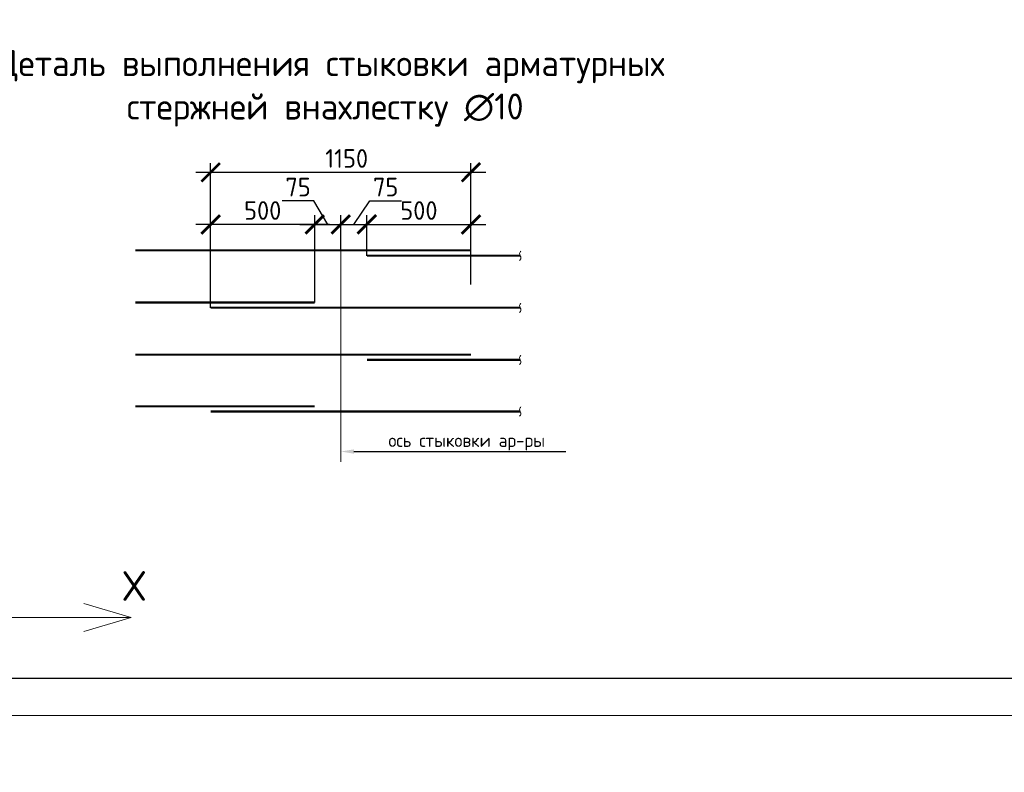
# Model space of a CAD drawing. Header units: millimetres. Extents: x -42044588 to 856694, y -806701 to 941911.
# Tile 212 of 256: x 1349 to 14588, y -451486 to -441369. Entities that reach past the tile are written whole.
import ezdxf
from ezdxf import colors
from ezdxf.entities.mleader import LeaderData, LeaderLine
from ezdxf.enums import TextEntityAlignment as Align
from ezdxf.math import Vec2, Vec3

# ---------------------------------------------------------------- set-up
doc = ezdxf.new("R2010")
doc.units = ezdxf.units.MM
doc.linetypes.add('______5', pattern=[1100, 800, -100, 100, -100])
doc.linetypes.add('CENTER2', pattern=[28.575, 19.05, -3.175, 3.175, -3.175])
doc.layers.add('0 @ 100', color=7, linetype='Continuous')
doc.layers.add('ТОЛСТЫЕ_ОСНОВНЫЕ', color=6, linetype='Continuous')
for name, color, linetype, lineweight in [('0.20 __', 4, 'Continuous', 20), ('Арматура', 152, 'Continuous', 40), ('Выноски', 20, 'Continuous', 20), ('Осевая', 10, 'CENTER2', 20), ('Оси', 40, '______5', 18), ('подоснова', 151, 'Continuous', 5), ('РАЗМЕРЫ', 1, 'Continuous', 9), ('Текст', 7, 'Continuous', 25), ('ТОНКИЕ', 7, 'Continuous', 9), ('Узлы', 7, 'Continuous', 0)]:
    doc.layers.add(name, color=color, linetype=linetype, lineweight=lineweight)
doc.styles.add('GOST-2.304_Type-B', font='GOST_Common.ttf')
doc.styles.add('ГОСТ', font='GOST_Common.ttf')
doc.styles.add('Украинский', font='isocpeur.ttf', dxfattribs={"oblique": 12})
doc.dimstyles.new('5х', dxfattribs={"dimscale": 100, "dimtxt": 2.5, "dimasz": 2.5, "dimexe": 1.25, "dimexo": 0, "dimtad": 1, "dimdec": 0, "dimlfac": 0.2, "dimtxsty": 'GOST-2.304_Type-B', "dimblk": 'ARCHTICK', "dimcen": 2.5, "dimdle": 2, "dimadec": 0, "dimazin": 2, "dimtfac": 0.75, "dimtdec": 0, "dimtmove": 1, "dimatfit": 3, "dimfxl": 0, "dimtolj": 1, "dimarcsym": 0})

# ---------------------------------------------------------------- blocks, each defined once
blk = doc.blocks.new('A$Cd09756da')
at = {"layer": 'Текст', "color": 7, "attachment_point": 1, "style": 'ГОСТ'}
for s, width, heights, insert, char_height in [('\\pi594.35517;{\\fTimes New Roman|b0|i0|c204|p18;\\C256;Строительство жилого комплекса со  встроенными помещениями \\P\\pi1441.86779;общественного-делового, коммерческого назначения и \\P\\pi41.3631;поликлиническим учреждением по адресу: г. Чита, ул. 1-я Коллективная}', 11543.07, [0], (-11741, 4333), 250), ('\\pi389.01406;{\\fTimes New Roman|b0|i0|c204|p18;\\C256;«Жилой дом со встроенными помещениями \\P\\pi641.91601;общественно-делового и коммерческого \\P\\pi302.06381;назначения на первом этаже здания», поз. 3.1\\P}', 7000, [1500], (-12014, 2803), 225)]:
    blk.add_mtext_dynamic_manual_height_columns(s, width=width, gutter_width=12.5, heights=heights, dxfattribs=dict(at, insert=insert, char_height=char_height))
blk = doc.blocks.new('*U6686')
at = {"layer": 'ТОЛСТЫЕ_ОСНОВНЫЕ', "color": 6}
blk.add_lwpolyline([(20, 5), (886, 5), (886, 415), (20, 415)], close=True, dxfattribs=at)
at = {"layer": 'ТОНКИЕ'}
blk.add_lwpolyline([(0, 0), (891, 0), (891, 420), (0, 420)], close=True, dxfattribs=at)
blk = doc.blocks.new('_ArchTick')
at = {"color": 0, "linetype": 'ByBlock', "const_width": 0.15}
blk.add_lwpolyline([(-0.5, -0.5), (0.5, 0.5)], dxfattribs=at)
blk = doc.blocks.new('*D6046')
at = {"layer": 'DEFPOINTS', "color": 0, "linetype": 'Continuous', "transparency": 16777216}
for p in [(3917, -444121), (3917, -444471), (5317, -445171)]:
    blk.add_point(p, dxfattribs=at)
at = {"layer": 'РАЗМЕРЫ', "color": 0, "linetype": 'Continuous', "lineweight": -2, "transparency": 16777216}
for p, q in [((3917, -444471), (3917, -443996)), ((5317, -445171), (5317, -443996)), ((5517, -444121), (3717, -444121))]:
    blk.add_line(p, q, dxfattribs=at)
at = {"layer": 'РАЗМЕРЫ', "color": 0, "linetype": 'Continuous', "lineweight": -2, "transparency": 16777216, "xscale": 250, "yscale": 250, "zscale": 250, "rotation": 180}
blk.add_blockref('_ArchTick', (3917, -444121), dxfattribs=at)
at = {"layer": 'РАЗМЕРЫ', "color": 0, "linetype": 'Continuous', "lineweight": -2, "transparency": 16777216, "xscale": 250, "yscale": 250, "zscale": 250}
blk.add_blockref('_ArchTick', (5317, -444121), dxfattribs=at)
at = {"layer": 'РАЗМЕРЫ', "color": 0, "linetype": 'Continuous', "lineweight": 0, "transparency": 16777216, "insert": (4617, -443934), "char_height": 250, "attachment_point": 5, "style": 'GOST-2.304_Type-B'}
blk.add_mtext('\\A1;500', dxfattribs=at)
blk = doc.blocks.new('*D6047')
at = {"layer": 'DEFPOINTS', "color": 0, "linetype": 'Continuous', "transparency": 16777216}
for p in [(7417, -444121), (6017, -444542), (7417, -444471)]:
    blk.add_point(p, dxfattribs=at)
at = {"layer": 'РАЗМЕРЫ', "color": 0, "linetype": 'Continuous', "lineweight": -2, "transparency": 16777216}
for p, q in [((6017, -444542), (6017, -443996)), ((7417, -444471), (7417, -443996)), ((5817, -444121), (7617, -444121))]:
    blk.add_line(p, q, dxfattribs=at)
at = {"layer": 'РАЗМЕРЫ', "color": 0, "linetype": 'Continuous', "lineweight": -2, "transparency": 16777216, "xscale": 250, "yscale": 250, "zscale": 250, "rotation": 180}
blk.add_blockref('_ArchTick', (6017, -444121), dxfattribs=at)
at = {"layer": 'РАЗМЕРЫ', "color": 0, "linetype": 'Continuous', "lineweight": -2, "transparency": 16777216, "xscale": 250, "yscale": 250, "zscale": 250}
blk.add_blockref('_ArchTick', (7417, -444121), dxfattribs=at)
at = {"layer": 'РАЗМЕРЫ', "color": 0, "linetype": 'Continuous', "lineweight": 0, "transparency": 16777216, "insert": (6717, -443934), "char_height": 250, "attachment_point": 5, "style": 'GOST-2.304_Type-B'}
blk.add_mtext('\\A1;500', dxfattribs=at)
blk = doc.blocks.new('*D6048')
at = {"layer": 'DEFPOINTS', "color": 0, "linetype": 'Continuous', "transparency": 16777216}
for p in [(3917, -443421), (7417, -444928), (3917, -445242)]:
    blk.add_point(p, dxfattribs=at)
at = {"layer": 'РАЗМЕРЫ', "color": 0, "linetype": 'Continuous', "lineweight": -2, "transparency": 16777216}
for p, q in [((3917, -445242), (3917, -443296)), ((7417, -444928), (7417, -443296)), ((7617, -443421), (3717, -443421))]:
    blk.add_line(p, q, dxfattribs=at)
at = {"layer": 'РАЗМЕРЫ', "color": 0, "linetype": 'Continuous', "lineweight": -2, "transparency": 16777216, "xscale": 250, "yscale": 250, "zscale": 250, "rotation": 180}
blk.add_blockref('_ArchTick', (3917, -443421), dxfattribs=at)
at = {"layer": 'РАЗМЕРЫ', "color": 0, "linetype": 'Continuous', "lineweight": -2, "transparency": 16777216, "xscale": 250, "yscale": 250, "zscale": 250}
blk.add_blockref('_ArchTick', (7417, -443421), dxfattribs=at)
at = {"layer": 'РАЗМЕРЫ', "color": 0, "linetype": 'Continuous', "lineweight": 0, "transparency": 16777216, "insert": (5746, -443234), "char_height": 250, "attachment_point": 5, "style": 'GOST-2.304_Type-B'}
blk.add_mtext('\\A1;1150', dxfattribs=at)
blk = doc.blocks.new('*D6049')
at = {"layer": 'DEFPOINTS', "color": 0, "linetype": 'Continuous', "transparency": 16777216}
for p in [(5667, -444121), (5317, -444530), (5667, -444471)]:
    blk.add_point(p, dxfattribs=at)
at = {"layer": 'РАЗМЕРЫ', "color": 0, "linetype": 'Continuous', "lineweight": -2, "transparency": 16777216}
for p, q in [((5304, -443806), (4880, -443806)), ((5492, -444121), (5304, -443806)), ((5317, -444530), (5317, -443996)), ((5667, -444471), (5667, -443996)), ((5117, -444121), (5867, -444121))]:
    blk.add_line(p, q, dxfattribs=at)
at = {"layer": 'РАЗМЕРЫ', "color": 0, "linetype": 'Continuous', "lineweight": -2, "transparency": 16777216, "xscale": 250, "yscale": 250, "zscale": 250, "rotation": 180}
blk.add_blockref('_ArchTick', (5317, -444121), dxfattribs=at)
at = {"layer": 'РАЗМЕРЫ', "color": 0, "linetype": 'Continuous', "lineweight": -2, "transparency": 16777216, "xscale": 250, "yscale": 250, "zscale": 250}
blk.add_blockref('_ArchTick', (5667, -444121), dxfattribs=at)
at = {"layer": 'РАЗМЕРЫ', "color": 0, "linetype": 'Continuous', "lineweight": 0, "transparency": 16777216, "insert": (5092, -443619), "char_height": 250, "attachment_point": 5, "style": 'GOST-2.304_Type-B'}
blk.add_mtext('\\A1;75', dxfattribs=at)
blk = doc.blocks.new('*D6050')
at = {"layer": 'DEFPOINTS', "color": 0, "linetype": 'Continuous', "transparency": 16777216}
for p in [(6017, -444121), (5667, -444471), (6017, -444530)]:
    blk.add_point(p, dxfattribs=at)
at = {"layer": 'РАЗМЕРЫ', "color": 0, "linetype": 'Continuous', "lineweight": -2, "transparency": 16777216}
for p, q in [((5842, -444121), (6058, -443806)), ((6058, -443806), (6482, -443806)), ((5667, -444471), (5667, -443996)), ((6017, -444530), (6017, -443996)), ((5467, -444121), (6217, -444121))]:
    blk.add_line(p, q, dxfattribs=at)
at = {"layer": 'РАЗМЕРЫ', "color": 0, "linetype": 'Continuous', "lineweight": -2, "transparency": 16777216, "xscale": 250, "yscale": 250, "zscale": 250, "rotation": 180}
blk.add_blockref('_ArchTick', (5667, -444121), dxfattribs=at)
at = {"layer": 'РАЗМЕРЫ', "color": 0, "linetype": 'Continuous', "lineweight": -2, "transparency": 16777216, "xscale": 250, "yscale": 250, "zscale": 250}
blk.add_blockref('_ArchTick', (6017, -444121), dxfattribs=at)
at = {"layer": 'РАЗМЕРЫ', "color": 0, "linetype": 'Continuous', "lineweight": 0, "transparency": 16777216, "insert": (6270, -443619), "char_height": 250, "attachment_point": 5, "style": 'GOST-2.304_Type-B'}
blk.add_mtext('\\A1;75', dxfattribs=at)

msp = doc.modelspace()

# ---------------------------------------------------------------- linework, layer by layer
at = {"layer": '0.20 __', "color": 2}
for points in [[(8088.982, -444478.7), (8069.732, -444510.2), (8088.982, -444573.2), (8069.732, -444604.7)], [(8088.982, -445178.7), (8069.732, -445210.2), (8088.982, -445273.2), (8069.732, -445304.7)], [(8088.982, -445878.7), (8069.732, -445910.2), (8088.982, -445973.2), (8069.732, -446004.7)], [(8088.982, -446572.814), (8069.732, -446604.314), (8088.982, -446667.314), (8069.732, -446698.814)]]:
    msp.add_spline(points, degree=3, dxfattribs=at)
at = {"layer": 'Арматура', "const_width": 28}
for points in [[(2902.665, -444471.042), (7417.247, -444471.042)], [(6017.247, -444541.7), (8079.357, -444541.7)], [(2902.665, -445171.042), (5317.247, -445171.042)], [(3917.247, -445241.7), (8079.357, -445241.7)], [(2902.665, -445871.042), (7417.247, -445871.042)], [(6017.247, -445941.7), (8079.357, -445941.7)], [(2902.665, -446565.155), (5317.247, -446565.155)], [(3917.247, -446635.814), (8079.357, -446635.814)]]:
    msp.add_lwpolyline(points, dxfattribs=at)
at = {"layer": 'Оси', "ltscale": 45}
msp.add_line((5667.247, -444121.042), (5667.247, -447312.675), dxfattribs=at)
at = {"layer": 'подоснова'}
for p, q in [((2849.466, -449405.715), (2211.916, -449218.107)), ((-531.14, -449405.715), (2849.466, -449405.715)), ((2849.466, -449405.715), (2211.916, -449593.323))]:
    msp.add_line(p, q, dxfattribs=at)

# ---------------------------------------------------------------- block references
at = {"xscale": 100, "yscale": 100, "zscale": 100}
msp.add_blockref('*U6686', (-4188.16, -450720.883), dxfattribs=at)
at = {"lineweight": 50, "ltscale": 100}
for p in [(-114599.263, -448277.399), (-22478.223, -448518.639)]:
    msp.add_blockref('A$Cd09756da', p, dxfattribs=at)

# ---------------------------------------------------------------- texts
at = {"layer": '0 @ 100', "insert": (-41613.8, -430610.23), "char_height": 300, "width": 18500, "attachment_point": 1, "style": 'ГОСТ'}
msp.add_mtext('\\pi-900,l900,t900;{\\C7;1.^IАрмирование монолитной плиты  состоит из основного армирования ∅10 А500С с шагом  200х200мм  в нижней зоне, основного армирования ∅10 А500С с шагом  200х200мм  в  верхней зоне и дополнительного армирования, указанного на схемах армирования.\\P2.^IАрмирование плиты предусмотрено отдельными  стержнями заводской длины по осям Х и Y. При недостатке заводской длины стержней для армирования плиты, стыки стержней осуществлять внахлестку без  сварки. Стыки арматуры внахлестку должны располагаться вразбежку (через шаг). См. деталь стыковки арматуры.\\P3.^IВерхнюю и нижнюю арматуру вязать вязальной проволокой через пересечение.  Стержни основной и дополнительной арматуры укладывать в соответствии с сечениями .\\P4.^IПо периметру плиты и у отверстий  у концов основной арматуры устанавливать П-образные элементы Ск1.\\P5.^IПозиции со знаком "*" укладываются с шагом 100 мм\\P6.^IДля фиксации в проектном положении стержней верхней сетки устанавливать фиксаторы Ф1 с шагом 600х600мм.\\P7.^IДиаметр оправки стержня при d<20мм - 5d, при d≥20мм - 8d\\P8.^IКаркасы поперечного армирования устанавливаются до начала устройство верхней сетки армирования.\\P9.^IОбрамления отверстий см. лист 8. В местах расположения отверстий осуществить прерывания основной и дополнительной сеток арматуры. Отверстия обрамляются двумя стержнями арматуры, расход стали на обрамление учтен на листе 45.\\P10.^IПроемы размерами до 300х300 допускается выполнять по месту методом алмазного бурения.\\P11.^IСечения 3-3;4-4;5-5 см. лист 8.}', dxfattribs=at)
at = {"layer": 'Выноски', "color": 240, "true_color": 0xed1f24, "insert": (-41691.759, -442012.674), "char_height": 250, "width": 18219.65973, "attachment_point": 1, "style": 'ГОСТ'}
msp.add_mtext('\\pi-500,l500;В выделенной области представлена замененная ( актуальная) версия. Содержание изменения см. в листе разрешения на внесение изменений{\\H1.025x; }', dxfattribs=at)
at = {"layer": 'Осевая', "style": 'GOST-2.304_Type-B'}
msp.add_text('Х', height=400, dxfattribs=at).set_placement((2889.208, -448980.762), align=Align.MIDDLE_CENTER)
at = {"layer": 'Текст', "color": 7, "insert": (-34522.243, -447101.598), "char_height": 250, "attachment_point": 1, "style": 'ГОСТ'}
msp.add_mtext_dynamic_manual_height_columns('\\pi3500;\\P\\pi279.73485;Плита перекрытия на отм. +39,900; 43,050                \\P\\pi1832.19697;(нижнее армирование)', width=7000, gutter_width=12.5, heights=[1500], dxfattribs=at)
at = {"layer": 'Узлы', "color": 80, "linetype": 'Continuous', "lineweight": 0, "attachment_point": 5, "style": 'GOST-2.304_Type-B'}
for s, insert, char_height, width in [('\\pi136.85;Деталь выполнения стыковки арматурных стержней внахлестку ∅10', (5456.933, -442291.855), 350, 10464.96038), ('ось стыковки ар-ры', (7360.353, -447047.9), 175, 7325.47227)]:
    msp.add_mtext(s, dxfattribs=dict(at, insert=insert, char_height=char_height, width=width))

# ---------------------------------------------------------------- dimensions: what is measured, and where the dimension line sits
at = {"layer": 'РАЗМЕРЫ', "linetype": 'Continuous', "lineweight": 0}
for base, p1, p2, text, picture, middle in [((3917.247, -443421.042), (7417.247, -444928.022), (3917.247, -445241.7), '1150', '*D6048', (5746.117, -443421.042)), ((5667.247, -444121.042), (5317.247, -444529.768), (5667.247, -444471.042), '75', '*D6049', (5241.039, -443806.042)), ((6017.247, -444121.042), (5667.247, -444471.042), (6017.247, -444529.768), '75', '*D6050', (6120.262, -443806.042)), ((3917.247, -444121.042), (5317.247, -445171.042), (3917.247, -444471.042), '500', '*D6046', (4617.247, -444121.042)), ((7417.247, -444121.042), (6017.247, -444541.7), (7417.247, -444471.042), '500', '*D6047', (6717.247, -444121.042))]:
    dim = msp.add_linear_dim(base=base, p1=p1, p2=p2, text=text, dimstyle='5х', dxfattribs=at)
    dim.commit()
    dim.dimension.update_dxf_attribs({"geometry": picture, "text_midpoint": middle, "dimtype": 160})

# ---------------------------------------------------------------- leaders
at = {"layer": 'Выноски', "ltscale": 0.1}
ml = msp.add_multileader_mtext('Standard', dxfattribs=at)
ml.set_content('', color=256, style='Украинский')
ml.set_leader_properties()
ml.build(insert=Vec2(0, 0))
ml.multileader.update_dxf_attribs({"text_right_attachment_type": 6, "arrow_head_size": 175})
ctx = ml.context
ctx.base_point, ctx.char_height, ctx.arrow_head_size, ctx.landing_gap_size, ctx.plane_origin = Vec3(8690.66, -447173.789), 0.126, 175, 0.063, Vec3(6885.215, -449380.044)
ctx.right_attachment = 6
notes = []
notes.append((ctx, [(1, (1, 1, 0), (6192.247, -447173.789), (1, 0), 2498.413, [(0, [(5667.247, -447173.789)], 0, [])])]))
ctx.mtext.insert, ctx.mtext.flow_direction = Vec3(8690.723, -447173.726), 5
for ctx, leaders in notes:
    for number, flags, end, landing, length, lines in leaders:
        leader = LeaderData()
        leader.index, (leader.has_last_leader_line, leader.has_dogleg_vector, leader.attachment_direction) = number, flags
        leader.last_leader_point, leader.dogleg_vector, leader.dogleg_length = Vec3(end), Vec3(landing), length
        for number, points, colour, breaks in lines:
            line = LeaderLine()
            line.index, line.vertices, line.color, line.breaks = number, Vec3.list(points), colors.encode_raw_color(colour), breaks
            leader.lines.append(line)
        ctx.leaders.append(leader)

doc.saveas('drawing.dxf')
